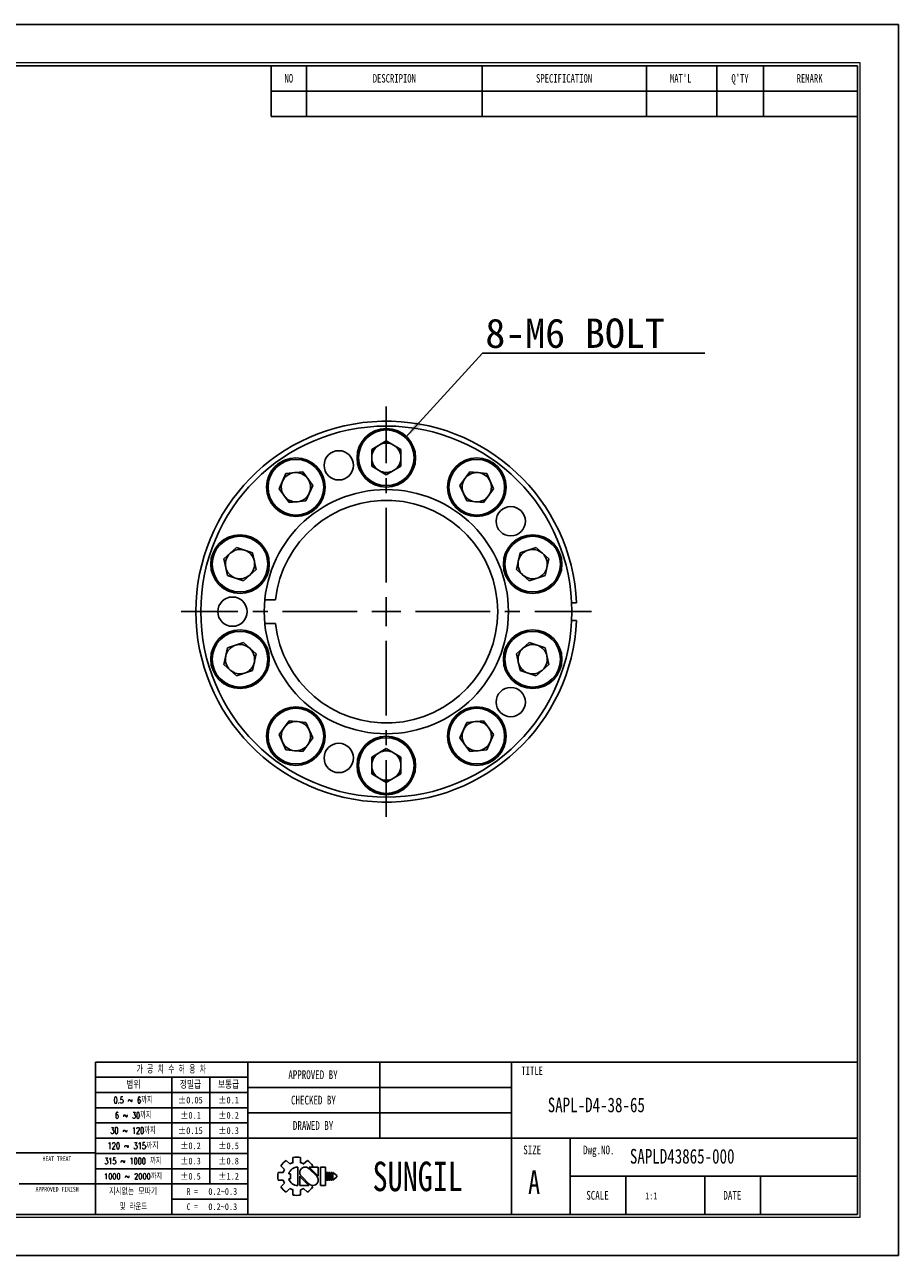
# Model space of a CAD drawing. Header units: millimetres. Extents: x 0 to 297, y 0 to 210.
# Tile 2 of 2: x 148 to 297, y 0 to 210. Entities that reach past the tile are written whole.
import ezdxf
from ezdxf.enums import TextEntityAlignment as Align

# ---------------------------------------------------------------- set-up
doc = ezdxf.new("R2010")
doc.units = ezdxf.units.MM
doc.header["$PDSIZE"] = -1
doc.linetypes.add('CENTERX2', pattern=[20.32, 12.7, -2.54, 2.54, -2.54])
doc.layers.add('문자', color=7, linetype='Continuous')
doc.layers.add('중심선', color=1, linetype='CENTERX2')
doc.layers.add('치수선', color=5, linetype='Continuous', lineweight=15)
doc.styles.add('SLDTEXTSTYLE0', font='TXT', dxfattribs={"width": 0.75})
doc.styles.add('SLDTEXTSTYLE1', font='TXT', dxfattribs={"width": 0.634615, "bigfont": 'bigfont'})
doc.styles.add('SLDTEXTSTYLE2', font='TXT', dxfattribs={"width": 0.75, "bigfont": 'bigfont'})
doc.styles.add('SLDTEXTSTYLE3', font='TXT', dxfattribs={"width": 0.694444, "bigfont": 'bigfont'})
doc.styles.add('SLDTEXTSTYLE4', font='TXT', dxfattribs={"width": 0.6875, "bigfont": 'bigfont'})
doc.styles.add('SLDTEXTSTYLE5', font='TXT', dxfattribs={"width": 0.7, "bigfont": 'bigfont'})
doc.styles.add('SLDTEXTSTYLE6', font='TXT', dxfattribs={"width": 0.692308, "bigfont": 'bigfont'})
doc.styles.add('SLDTEXTSTYLE7', font='TXT', dxfattribs={"width": 0.666667})
doc.dimstyles.new('SLDDIMSTYLE1', dxfattribs={"dimtxt": 0.18, "dimasz": 3.302, "dimexe": 0, "dimexo": 0.0625, "dimgap": 0, "dimtad": 0, "dimtih": 1, "dimtoh": 1, "dimdec": 0, "dimrnd": 1e-09, "dimzin": 0, "dimdsep": 46, "dimtxsty": 'Standard', "dimsah": 1, "dimcen": 0.09, "dimadec": 0, "dimazin": 0, "dimtfac": 3.302, "dimtdec": 0, "dimtofl": 0, "dimtmove": 0, "dimatfit": 3, "dimfxl": 1, "dimfrac": 2, "dimtolj": 1, "dimtzin": 0, "dimarcsym": 0})

# ---------------------------------------------------------------- blocks, each defined once
blk = doc.blocks.new('AAAA')
at = {"color": 250, "true_color": 0x191924}
for p, q in [((-298.87, 124.28), (-595.87, 124.28)), ((-298.87, -85.72), (-298.87, 124.28)), ((-595.87, -85.72), (-298.87, -85.72))]:
    blk.add_line(p, q, dxfattribs=at)
at = {"lineweight": 0}
for p, q in [((-305.37, 117.78), (-585.87, 117.78)), ((-305.37, -79.22), (-305.37, 117.78)), ((-585.87, -79.22), (-305.37, -79.22))]:
    blk.add_line(p, q, dxfattribs=at)
for p, q in [((-305.87, 117.28), (-585.37, 117.28)), ((-405.87, 117.28), (-405.87, 108.62)), ((-399.87, 117.28), (-399.87, 108.62)), ((-369.87, 117.28), (-369.87, 108.62)), ((-341.87, 117.28), (-341.87, 108.62)), ((-329.87, 117.28), (-329.87, 108.62)), ((-321.87, 117.28), (-321.87, 108.62)), ((-305.87, -78.72), (-305.87, 117.28)), ((-405.87, 112.95), (-305.87, 112.95)), ((-405.87, 108.62), (-305.87, 108.62)), ((-305.87, -52.72), (-435.87, -52.72)), ((-435.87, -52.72), (-435.87, -78.72)), ((-409.87, -52.72), (-409.87, -78.72)), ((-387.37, -52.72), (-387.37, -65.72)), ((-364.87, -52.72), (-364.87, -78.72)), ((-409.87, -55.32), (-435.87, -55.32)), ((-422.87, -55.32), (-422.87, -78.72)), ((-416.37, -55.32), (-416.37, -73.52)), ((-409.87, -57.92), (-435.87, -57.92)), ((-364.87, -57.05), (-409.87, -57.05)), ((-409.87, -60.52), (-435.87, -60.52)), ((-364.87, -61.38), (-409.87, -61.38)), ((-409.87, -63.12), (-435.87, -63.12)), ((-409.87, -65.72), (-435.87, -65.72)), ((-305.87, -65.72), (-409.87, -65.72)), ((-354.87, -65.72), (-354.87, -78.72)), ((-435.87, -68.22), (-533.87, -68.22)), ((-409.87, -68.32), (-435.87, -68.32)), ((-402.17, -69.02), (-402.17, -69.9)), ((-400.87, -69.02), (-400.87, -69.9)), ((-409.87, -70.92), (-435.87, -70.92)), ((-404.24, -70.42), (-403.62, -71.04)), ((-403.32, -69.5), (-402.7, -70.12)), ((-401.37, -70.64), (-401.37, -73.79)), ((-400.35, -70.12), (-399.72, -69.5)), ((-398.13, -72.22), (-399.46, -70.88)), ((-397.85, -72.19), (-399.4, -70.64)), ((-399.4, -70.64), (-397.85, -70.64)), ((-399.03, -70.64), (-398.81, -70.42)), ((-397.85, -70.64), (-397.85, -72.22)), ((-397.48, -70.64), (-397.48, -73.79)), ((-397.48, -70.64), (-396.61, -70.64)), ((-396.61, -70.64), (-396.61, -73.79)), ((-404.71, -71.57), (-403.84, -71.57)), ((-404.71, -71.57), (-403.84, -71.57)), ((-404.71, -72.86), (-403.84, -72.86)), ((-404.24, -74.01), (-403.62, -73.39)), ((-402.89, -71.78), (-402.59, -71.78)), ((-402.89, -72.65), (-402.59, -72.65)), ((-402.59, -71.78), (-402.59, -72.65)), ((-401.01, -72.22), (-401.01, -73.79)), ((-401.01, -72.24), (-399.45, -73.79)), ((-400.73, -72.22), (-399.39, -73.55)), ((-396.46, -71.57), (-396.46, -72.86)), ((-396.46, -71.57), (-396.24, -71.57)), ((-396.46, -72.86), (-396.24, -72.86)), ((-396.24, -71.57), (-396.24, -72.86)), ((-396.09, -71.57), (-396.09, -72.86)), ((-396.09, -71.57), (-395.88, -71.57)), ((-396.09, -72.86), (-395.88, -72.86)), ((-395.88, -71.57), (-395.88, -72.86)), ((-395.72, -71.57), (-395.72, -72.86)), ((-395.72, -71.57), (-395.51, -71.57)), ((-395.72, -72.86), (-395.51, -72.86)), ((-395.51, -71.57), (-395.51, -72.86)), ((-395.36, -71.57), (-395.36, -72.86)), ((-395.36, -71.57), (-394.71, -72.11)), ((-394.71, -72.32), (-395.36, -72.86)), ((-394.71, -72.11), (-394.71, -72.22)), ((-394.71, -72.11), (-394.71, -72.32)), ((-394.71, -72.22), (-394.71, -72.32)), ((-305.87, -72.22), (-354.87, -72.22)), ((-345.37, -72.22), (-345.37, -78.72)), ((-331.87, -72.22), (-331.87, -78.72)), ((-322.37, -72.22), (-322.37, -78.72)), ((-448.87, -73.52), (-435.87, -73.52)), ((-409.87, -73.52), (-435.87, -73.52)), ((-403.32, -74.93), (-402.7, -74.31)), ((-402.17, -74.53), (-402.17, -75.41)), ((-401.01, -73.79), (-399.45, -73.79)), ((-400.87, -74.53), (-400.87, -75.41)), ((-400.35, -74.31), (-399.72, -74.93)), ((-399.08, -73.74), (-398.81, -74.01)), ((-397.48, -73.79), (-396.61, -73.79)), ((-409.87, -76.12), (-422.87, -76.12)), ((-585.37, -78.72), (-305.87, -78.72))]:
    blk.add_line(p, q)
for centre, radius, start, end in [((-401.52, -72.22), 3.26, 78.4943, 101.5057), ((-401.52, -72.22), 3.26, 123.4943, 146.5057), ((-401.52, -72.22), 2.4, 150.6872, 164.3128), ((-401.37, -72.22), 1.58, 90, 164.0671), ((-401.52, -72.22), 2.4, 105.6872, 119.3128), ((-400.09, -71.56), 0.919, 43.2202, 225.8282), ((-401.52, -72.22), 2.4, 60.6872, 74.3128), ((-401.52, -72.22), 3.26, 33.4943, 56.5057), ((-401.52, -72.22), 3.26, 168.4943, 191.5057), ((-401.52, -72.22), 2.4, 195.6872, 209.3128), ((-401.37, -72.22), 1.58, 195.9329, 270), ((-398.77, -72.87), 0.919, 223.2202, 45.8282), ((-401.52, -72.22), 3.26, 213.4943, 236.5057), ((-401.52, -72.22), 2.4, 240.6872, 254.3128), ((-401.52, -72.22), 3.26, 258.4943, 281.5057), ((-401.52, -72.22), 2.4, 285.6872, 299.3128), ((-401.52, -72.22), 3.26, 303.4943, 326.5057)]:
    blk.add_arc(centre, radius, start, end)
for p in [(-387.37, -57.05), (-387.37, -61.38)]:
    blk.add_point(p)
at = {"color": 250, "true_color": 0x191924, "width": 0.75}
for tag, height, style, p in [('TITLE', 2.5, 'SLDTEXTSTYLE2', (-358.7, -62.04)), ('도번', 2.5, 'SLDTEXTSTYLE2', (-344.69, -70.81)), ('필렛', 1.15, 'SLDTEXTSTYLE0', (-416.62, -75.73)), ('SCALE', 1.2, 'SLDTEXTSTYLE0', (-342.09, -76.51)), ('DATE', 1.2, 'SLDTEXTSTYLE0', (-318.85, -76.56)), ('모따기', 1.15, 'SLDTEXTSTYLE0', (-416.62, -78.33))]:
    blk.add_attdef(tag, text='', height=height, dxfattribs=dict(at, style=style)).set_placement(p, align=Align.BOTTOM_LEFT)
at = {"layer": '문자', "attachment_point": 2}
for s, insert, char_height, style in [('NO', (-402.88, 115.84), 1.444, 'SLDTEXTSTYLE0'), ('DESCRIPION', (-384.88, 115.84), 1.444, 'SLDTEXTSTYLE0'), ('SPECIFICATION', (-355.91, 115.84), 1.444, 'SLDTEXTSTYLE0'), ("MAT'L", (-336.01, 115.84), 1.444, 'SLDTEXTSTYLE0'), ("Q'TY", (-325.89, 115.84), 1.444, 'SLDTEXTSTYLE0'), ('REMARK', (-314.02, 115.84), 1.444, 'SLDTEXTSTYLE0'), ('가 공 치 수 허 용 차', (-422.94, -53.37), 1.3, 'SLDTEXTSTYLE1'), ('APPROVED BY', (-398.76, -54.14), 1.5, 'SLDTEXTSTYLE0'), ('TITLE', (-361.36, -53.5), 1.444, 'SLDTEXTSTYLE0'), ('범위', (-429.4, -56), 1.25, 'SLDTEXTSTYLE2'), ('정밀급', (-419.66, -56), 1.25, 'SLDTEXTSTYLE2'), ('보통급', (-413.16, -56), 1.25, 'SLDTEXTSTYLE2'), ('0.5 ~ 6까지', (-429.45, -58.67), 1.1, 'SLDTEXTSTYLE3'), ('±0.05', (-419.68, -58.64), 1.15, 'SLDTEXTSTYLE0'), ('±0.1', (-413.16, -58.64), 1.15, 'SLDTEXTSTYLE0'), ('CHECKED BY', (-398.68, -58.47), 1.5, 'SLDTEXTSTYLE0'), ('6 ~ 30까지', (-429.43, -61.27), 1.1, 'SLDTEXTSTYLE4'), ('±0.1', (-419.66, -61.24), 1.15, 'SLDTEXTSTYLE0'), ('±0.2', (-413.16, -61.24), 1.15, 'SLDTEXTSTYLE0'), ('DRAWED BY', (-398.74, -62.8), 1.5, 'SLDTEXTSTYLE0'), ('30 ~ 120까지', (-429.46, -63.87), 1.1, 'SLDTEXTSTYLE5'), ('±0.15', (-419.68, -63.84), 1.15, 'SLDTEXTSTYLE0'), ('±0.3', (-413.16, -63.84), 1.15, 'SLDTEXTSTYLE0'), ('120 ~ 315까지', (-429.47, -66.47), 1.1, 'SLDTEXTSTYLE2'), ('±0.2', (-419.66, -66.44), 1.15, 'SLDTEXTSTYLE0'), ('±0.5', (-413.16, -66.44), 1.15, 'SLDTEXTSTYLE0'), ('SIZE', (-361.35, -66.97), 1.5, 'SLDTEXTSTYLE0'), ('Dwg.NO.', (-349.99, -66.97), 1.5, 'SLDTEXTSTYLE0'), ('HEAT TREAT', (-442.45, -68.82), 0.8, 'SLDTEXTSTYLE0'), ('315 ~ 1000 까지', (-429.48, -69.07), 1.1, 'SLDTEXTSTYLE6'), ('±0.3', (-419.66, -69.04), 1.15, 'SLDTEXTSTYLE0'), ('±0.8', (-413.16, -69.04), 1.15, 'SLDTEXTSTYLE0'), ('SUNGIL', (-380.89, -69.72), 5.032, 'SLDTEXTSTYLE0'), ('A', (-361.03, -71.23), 4, 'SLDTEXTSTYLE0'), ('1000 ~ 2000까지', (-429.47, -71.73), 0.99, 'SLDTEXTSTYLE2'), ('±0.5', (-419.66, -71.64), 1.15, 'SLDTEXTSTYLE0'), ('±1.2', (-413.16, -71.64), 1.15, 'SLDTEXTSTYLE0'), ('APPROVED FINISH', (-442.42, -74.02), 0.8, 'SLDTEXTSTYLE0'), ('지시없는 모따기', (-429.45, -74.27), 1.1, 'SLDTEXTSTYLE2'), ('R =', (-419.36, -74.24), 1.15, 'SLDTEXTSTYLE7'), ('SCALE', (-350.21, -74.72), 1.5, 'SLDTEXTSTYLE0'), ('DATE', (-327.2, -74.72), 1.5, 'SLDTEXTSTYLE0'), ('및 라운드', (-429.41, -76.87), 1.1, 'SLDTEXTSTYLE5'), ('C =', (-419.36, -76.84), 1.15, 'SLDTEXTSTYLE7')]:
    blk.add_mtext(s, dxfattribs=dict(at, insert=insert, char_height=char_height, style=style))
blk = doc.blocks.new('SW_NOTE_0')
at = {"layer": '문자', "color": 0}
blk.add_line((37.93, 0), (0, 0), dxfattribs=at)
at = {"layer": '문자', "color": 0, "insert": (0.49, 5.88), "char_height": 5, "attachment_point": 1}
blk.add_mtext('{\\C3;8-M6 BOLT}', dxfattribs=at)
blk = doc.blocks.new('SW_CENTERMARKSYMBOL_0')
at = {"layer": '중심선', "color": 0}
for p, q in [((0, 5), (0, 35)), ((0, 0), (0, 2.5)), ((-5, 0), (-35, 0)), ((0, 0), (-2.5, 0)), ((0, 0), (0, -2.5)), ((0, 0), (2.5, 0)), ((5, 0), (35, 0)), ((0, -5), (0, -35))]:
    blk.add_line(p, q, dxfattribs=at)

msp = doc.modelspace()

# ---------------------------------------------------------------- linework, layer by layer
for p, q in [((207.157, 137.589), (209.657, 139.032)), ((209.657, 139.032), (212.157, 137.589)), ((207.157, 134.702), (207.157, 137.589)), ((212.157, 137.589), (212.157, 134.702)), ((209.657, 133.259), (207.157, 134.702)), ((212.157, 134.702), (209.657, 133.259)), ((191.357, 130.831), (192.531, 133.468)), ((192.531, 133.468), (195.402, 133.77)), ((195.402, 133.77), (197.099, 131.434)), ((222.216, 131.434), (223.913, 133.77)), ((223.913, 133.77), (226.784, 133.468)), ((226.784, 133.468), (227.958, 130.831)), ((193.054, 128.495), (191.357, 130.831)), ((197.099, 131.434), (195.925, 128.797)), ((223.39, 128.797), (222.216, 131.434)), ((227.958, 130.831), (226.261, 128.495)), ((195.925, 128.797), (193.054, 128.495)), ((226.261, 128.495), (223.39, 128.797)), ((181.947, 118.899), (184.092, 120.831)), ((184.092, 120.831), (186.837, 119.939)), ((186.837, 119.939), (187.438, 117.115)), ((231.877, 117.115), (232.477, 119.939)), ((232.477, 119.939), (235.223, 120.831)), ((235.223, 120.831), (237.368, 118.899)), ((182.547, 116.076), (181.947, 118.899)), ((237.368, 118.899), (236.768, 116.076)), ((185.292, 115.184), (182.547, 116.076)), ((187.438, 117.115), (185.292, 115.184)), ((234.022, 115.184), (231.877, 117.115)), ((236.768, 116.076), (234.022, 115.184)), ((188.917, 111.896), (190.763, 111.896)), ((242.123, 111.396), (241.285, 111.396)), ((190.763, 107.896), (188.917, 107.896)), ((241.285, 108.396), (242.123, 108.396)), ((181.947, 100.892), (182.547, 103.716)), ((182.547, 103.716), (185.292, 104.608)), ((185.292, 104.608), (187.438, 102.676)), ((231.877, 102.676), (234.022, 104.608)), ((234.022, 104.608), (236.768, 103.716)), ((236.768, 103.716), (237.368, 100.892)), ((184.092, 98.96), (181.947, 100.892)), ((187.438, 102.676), (186.837, 99.852)), ((232.477, 99.852), (231.877, 102.676)), ((237.368, 100.892), (235.223, 98.96)), ((186.837, 99.852), (184.092, 98.96)), ((235.223, 98.96), (232.477, 99.852)), ((191.357, 88.961), (193.054, 91.296)), ((193.054, 91.296), (195.925, 90.994)), ((195.925, 90.994), (197.099, 88.357)), ((222.216, 88.357), (223.39, 90.994)), ((223.39, 90.994), (226.261, 91.296)), ((226.261, 91.296), (227.958, 88.961)), ((192.531, 86.324), (191.357, 88.961)), ((197.099, 88.357), (195.402, 86.022)), ((223.913, 86.022), (222.216, 88.357)), ((227.958, 88.961), (226.784, 86.324)), ((195.402, 86.022), (192.531, 86.324)), ((207.157, 85.089), (209.657, 86.532)), ((209.657, 86.532), (212.157, 85.089)), ((226.784, 86.324), (223.913, 86.022)), ((207.157, 82.202), (207.157, 85.089)), ((212.157, 85.089), (212.157, 82.202)), ((209.657, 80.759), (207.157, 82.202)), ((212.157, 82.202), (209.657, 80.759))]:
    msp.add_line(p, q)
for centre, radius in [((209.657, 109.896), 31.663), ((209.657, 136.146), 5), ((209.657, 136.146), 4.75), ((201.546, 134.861), 2.5), ((194.228, 131.132), 5), ((194.228, 131.132), 4.75), ((225.087, 131.132), 5), ((225.087, 131.132), 4.75), ((209.657, 109.896), 20.837), ((230.894, 125.325), 2.5), ((184.692, 118.007), 5), ((184.692, 118.007), 4.75), ((234.623, 118.007), 5), ((234.623, 118.007), 4.75), ((183.407, 109.896), 2.5), ((184.692, 101.784), 5), ((184.692, 101.784), 4.75), ((234.623, 101.784), 5), ((234.623, 101.784), 4.75), ((230.894, 94.466), 2.5), ((194.228, 88.659), 5), ((194.228, 88.659), 4.75), ((225.087, 88.659), 5), ((225.087, 88.659), 4.75), ((209.657, 83.646), 5), ((209.657, 83.646), 4.75), ((201.546, 84.93), 2.5)]:
    msp.add_circle(centre, radius)
for centre, radius, start, end in [((209.657, 109.896), 32.5, 2.64536, 357.35464), ((209.657, 136.146), 2.5, 60, 120), ((209.657, 136.146), 2.5, 120, 180), ((209.657, 136.146), 2.5, 0, 60), ((209.657, 136.146), 2.5, 180, 240), ((209.657, 136.146), 2.5, 300, 0), ((194.228, 131.132), 2.5, 96, 156), ((194.228, 131.132), 2.5, 36, 96), ((194.228, 131.132), 2.5, 336, 36), ((209.657, 136.146), 2.5, 240, 300), ((225.087, 131.132), 2.5, 144, 204), ((225.087, 131.132), 2.5, 84, 144), ((225.087, 131.132), 2.5, 24, 84), ((194.228, 131.132), 2.5, 156, 216), ((225.087, 131.132), 2.5, 324, 24), ((209.657, 109.896), 19, 186.04233, 173.95767), ((194.228, 131.132), 2.5, 216, 276), ((194.228, 131.132), 2.5, 276, 336), ((225.087, 131.132), 2.5, 204, 264), ((225.087, 131.132), 2.5, 264, 324), ((184.692, 118.007), 2.5, 132, 192), ((184.692, 118.007), 2.5, 72, 132), ((184.692, 118.007), 2.5, 12, 72), ((234.623, 118.007), 2.5, 108, 168), ((234.623, 118.007), 2.5, 48, 108), ((234.623, 118.007), 2.5, 348, 48), ((184.692, 118.007), 2.5, 312, 12), ((234.623, 118.007), 2.5, 168, 228), ((184.692, 118.007), 2.5, 192, 252), ((184.692, 118.007), 2.5, 252, 312), ((234.623, 118.007), 2.5, 228, 288), ((234.623, 118.007), 2.5, 288, 348), ((184.692, 101.784), 2.5, 108, 168), ((184.692, 101.784), 2.5, 48, 108), ((184.692, 101.784), 2.5, 348, 48), ((234.623, 101.784), 2.5, 132, 192), ((234.623, 101.784), 2.5, 72, 132), ((234.623, 101.784), 2.5, 12, 72), ((184.692, 101.784), 2.5, 168, 228), ((184.692, 101.784), 2.5, 288, 348), ((234.623, 101.784), 2.5, 192, 252), ((234.623, 101.784), 2.5, 312, 12), ((184.692, 101.784), 2.5, 228, 288), ((234.623, 101.784), 2.5, 252, 312), ((194.228, 88.659), 2.5, 84, 144), ((194.228, 88.659), 2.5, 24, 84), ((225.087, 88.659), 2.5, 96, 156), ((225.087, 88.659), 2.5, 36, 96), ((194.228, 88.659), 2.5, 144, 204), ((194.228, 88.659), 2.5, 324, 24), ((225.087, 88.659), 2.5, 156, 216), ((225.087, 88.659), 2.5, 336, 36), ((194.228, 88.659), 2.5, 204, 264), ((194.228, 88.659), 2.5, 264, 324), ((209.657, 83.646), 2.5, 60, 120), ((225.087, 88.659), 2.5, 216, 276), ((225.087, 88.659), 2.5, 276, 336), ((209.657, 83.646), 2.5, 120, 180), ((209.657, 83.646), 2.5, 0, 60), ((209.657, 83.646), 2.5, 180, 240), ((209.657, 83.646), 2.5, 300, 0), ((209.657, 83.646), 2.5, 240, 300)]:
    msp.add_arc(centre, radius, start, end)

# ---------------------------------------------------------------- block references
at = {"color": 7, "linetype": 'Continuous'}
ref = msp.add_blockref('AAAA', (595.902, 85.776), dxfattribs=at)
ref.add_attrib('모따기', '0.2~0.3', dxfattribs={"layer": '문자', "height": 1.15, "style": 'SLDTEXTSTYLE0', "width": 0.75}).set_placement((179.283, 7.449), align=Align.BOTTOM_LEFT)
ref.add_attrib('필렛', '0.2~0.3', dxfattribs={"layer": '문자', "height": 1.15, "style": 'SLDTEXTSTYLE0', "width": 0.75}).set_placement((179.283, 10.049), align=Align.BOTTOM_LEFT)
ref.add_attrib('TITLE', 'SAPL-D4-38-65', dxfattribs={"layer": '문자', "height": 2.5, "style": 'SLDTEXTSTYLE0', "width": 0.75}).set_placement((237.199, 23.734), align=Align.BOTTOM_LEFT)
ref.add_attrib('도번', 'SAPLD43865-000', dxfattribs={"layer": '문자', "height": 2.5, "style": 'SLDTEXTSTYLE0', "width": 0.75}).set_placement((251.214, 14.971), align=Align.BOTTOM_LEFT)
ref.add_attrib('SCALE', '1:1', dxfattribs={"layer": '문자', "height": 1.2, "style": 'SLDTEXTSTYLE0', "width": 0.75}).set_placement((253.814, 9.262), align=Align.BOTTOM_LEFT)
at = {"layer": '중심선'}
msp.add_blockref('SW_CENTERMARKSYMBOL_0', (209.657, 109.896), dxfattribs=at)
at = {"layer": '치수선'}
msp.add_blockref('SW_NOTE_0', (226.066, 154.029), dxfattribs=at)

# ---------------------------------------------------------------- leaders
msp.add_leader([(212.934, 139.585), (226.066, 154.029)], dimstyle='SLDDIMSTYLE1', dxfattribs=at)

doc.saveas('drawing.dxf')
